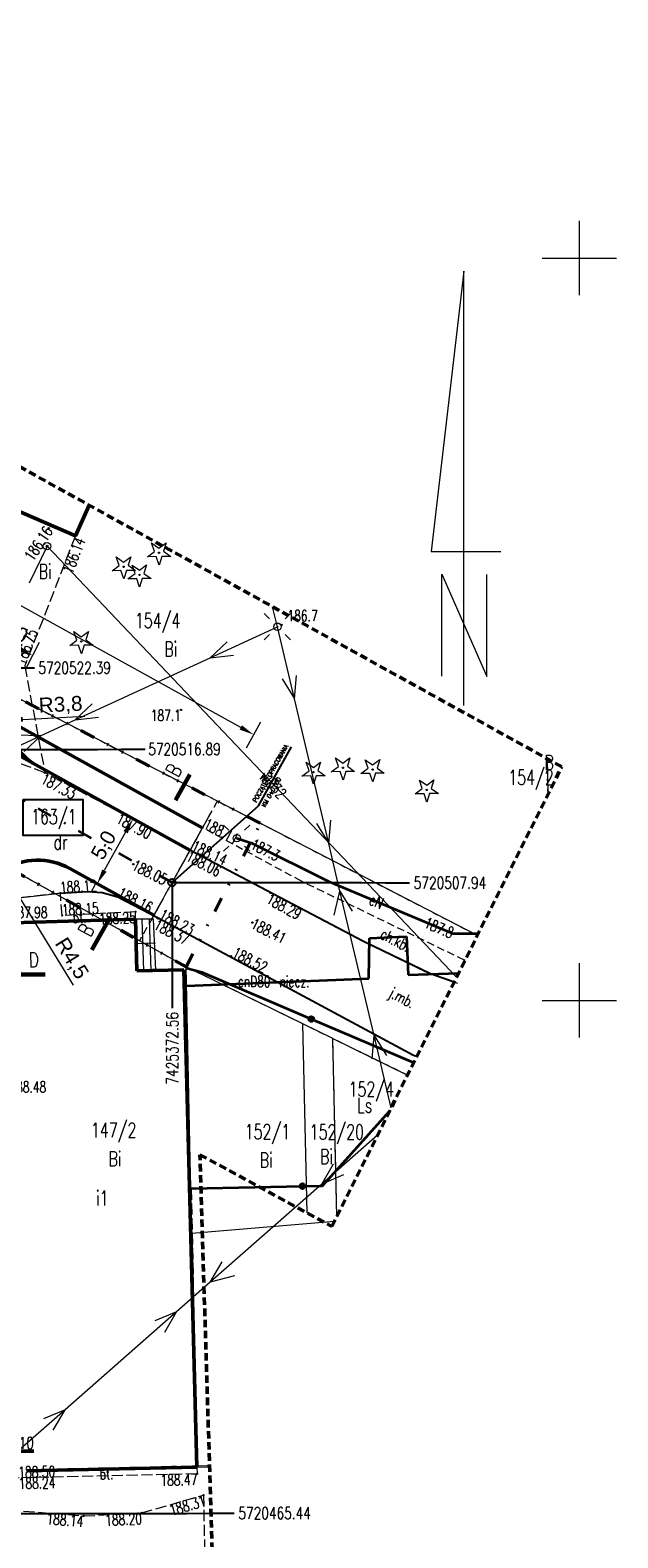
# Model space of a CAD drawing. Header units: metres. Extents: x 0 to 7425707, y -302 to 5720571.
# Tile 43 of 54: x 7425363 to 7425403, y 5720464 to 5720565. Entities that reach past the tile are written whole.
import ezdxf
from ezdxf import colors
from ezdxf.entities.mleader import LeaderData, LeaderLine
from ezdxf.enums import TextEntityAlignment as Align
from ezdxf.math import Vec2, Vec3

# ---------------------------------------------------------------- set-up
doc = ezdxf.new("R2010")
doc.units = ezdxf.units.M
doc.header["$LTSCALE"] = 0.5
doc.header["$PDMODE"] = 33
doc.header["$PDSIZE"] = 0.3
for name, pattern in [('1', [0]), ('13', [4, 1, -1, 0, -1, 0, -1]), ('1_1', [0]), ('1_12', [3, 1, -1, 0, -1]), ('1_14', [1, -1]), ('1_2', [1.5, 1, -0.5]), ('1_EGBS', [0]), ('1_EGBU_A', [0]), ('1_OTKC', [1.5, 1, -0.5]), ('1_OTKJ', [2, 1.5, -0.5]), ('1_OTKK', [0]), ('1_OTKU', [2, 1.5, -0.5]), ('1_SUCP', [0]), ('1_SUEP_A', [0]), ('1_SUKP', [0]), ('1_SULO', [0]), ('1_SUWP', [0]), ('EGBB03W', [1.5, 1, -0.5]), ('GUZ', [1.4, 0.7, -0.7])]:
    doc.linetypes.add(name, pattern=pattern)
doc.layers.get('0').update_dxf_attribs({"color": 250, "linetype": 'CONTINUOUS', "lineweight": 100})
doc.layers.get('Defpoints').update_dxf_attribs({"linetype": 'CONTINUOUS'})
for name, color, linetype, lineweight in [('_MDCP_RAMKA_L_0', 7, '1_1', 20), ('DZIALKI_L_0', 7, '1', 18), ('EGBB_E_T_0', 7, 'CONTINUOUS', 25), ('EGBB_L_0', 7, '1_EGBU_A', 50), ('EGBE_L_3', 7, '1_EGBS', 18), ('EGBE_L_3_L_0', 7, '1_1', 18), ('granica_PD', 6, '13', 50), ('kraweznik', 1, '1', 50), ('KRZYZE_LINIA_L_0', 7, '1_1', 20), ('nawierzchnie', 1, '1', 50), ('NUMERY_DZIALEK_T_0', 7, 'CONTINUOUS', 18), ('OTK_E_T_0', 7, 'CONTINUOUS', 0), ('OTK_E_T_1', 7, 'CONTINUOUS', 0), ('OTK_E_T_3', 7, 'CONTINUOUS', 0), ('OTK_L_0', 7, '1_OTKJ', 18), ('OTK_L_1', 7, '1_OTKK', 25), ('OTK_L_2', 7, '1_OTKC', 18), ('OTK_L_4', 7, '1_OTKU', 18), ('OTO_L_0', 7, 'CONTINUOUS', 35), ('OTR_T_0', 7, 'CONTINUOUS', 18), ('OTR_T_1', 7, 'CONTINUOUS', 18), ('SUE_T_3', 7, 'CONTINUOUS', 18), ('SUE_T_3_T_0', 7, 'CONTINUOUS', 18), ('SUEP_E_T_0', 1, 'CONTINUOUS', 18), ('SUEP_L_0', 1, '1_SUEP_A', 18), ('SUER_T_0', 1, 'CONTINUOUS', 18), ('SUL_L_1', 7, '1_SULO', 35), ('SUP_T_0', 7, 'CONTINUOUS', 18), ('SUP_T_2', 7, 'CONTINUOUS', 18), ('SUWP_E_T_0', 5, 'CONTINUOUS', 18), ('SUWP_L_0', 5, '1_SUWP', 18), ('SUWR_T_0', 5, 'CONTINUOUS', 18)]:
    doc.layers.add(name, color=color, linetype=linetype, lineweight=lineweight)
for name, color, linetype, lineweight, true_color in [('NUMERY_UZYTKOW_T_0', 7, 'CONTINUOUS', 18, 0x008000), ('OTZ_T_1', 7, 'CONTINUOUS', 18, 0x008000), ('SUCP_E_T_0', 7, 'CONTINUOUS', 18, 0xd200d2), ('SUCP_L_0', 7, '1_SUCP', 18, 0xd200d2), ('SUKP_L_0', 7, '1_SUKP', 18, 0x803300), ('UZYTKI_L_0', 7, 'GUZ', 18, 0x008000), ('ZAKRES_OPRACOWANIA_L_0', 7, '1_2', 50, 0x00ea00)]:
    doc.layers.add(name, color=color, linetype=linetype, lineweight=lineweight, true_color=true_color)
doc.styles.add('PZT_1_500', font='arial.ttf')
doc.styles.get("Standard").update_dxf_attribs({"font": 'Simplex.SHX', "width": 0.75})
doc.dimstyles.new('PZT_1_500', dxfattribs={"dimtxt": 1, "dimasz": 1, "dimexe": 1, "dimexo": 2, "dimgap": 0.2, "dimtad": 1, "dimdec": 1, "dimzin": 1, "dimtxsty": 'PZT_1_500', "dimcen": 2.5, "dimclrd": 3, "dimclre": 3, "dimclrt": 3, "dimazin": 0, "dimtfac": 1, "dimtdec": 1, "dimtmove": 0, "dimatfit": 3, "dimfxl": 1, "dimfxlon": 1, "dimlwd": 18, "dimlwe": 18, "dimarcsym": 0})
doc.dimstyles.get("Standard").update_dxf_attribs({"dimtxt": 1, "dimasz": 1, "dimexe": 1, "dimexo": 1, "dimgap": 1, "dimtad": 1, "dimtxsty": 'Standard', "dimcen": 2.5, "dimadec": 0, "dimazin": 0, "dimtfac": 1, "dimtmove": 0, "dimatfit": 3, "dimfxl": 1, "dimarcsym": 0})

# ---------------------------------------------------------------- blocks, each defined once
blk = doc.blocks.new('1_OTRS')
at = {"linetype": 'Continuous'}
blk.add_circle((0, 0), 0.045, dxfattribs=at)
blk = doc.blocks.new('1_OTRN')
at = {"linetype": 'Continuous'}
blk.add_circle((0, 0), 0.045, dxfattribs=at)
blk = doc.blocks.new('1_OTZG')
at = {"linetype": 'Continuous'}
for p, q in [((-0.78225, -0.26495), (-0.3012, 0.09375)), ((-0.3012, 0.09375), (-0.4937, 0.6621)), ((-0.4937, 0.6621), (-0.0039, 0.31545)), ((-0.0039, 0.31545), (0.4771, 0.67415)), ((0.4771, 0.67415), (0.2988, 0.1012)), ((0.2988, 0.1012), (0.7886, -0.24545)), ((-0.18225, -0.2575), (-0.78225, -0.26495)), ((0.01025, -0.82585), (-0.18225, -0.2575)), ((0.1886, -0.2529), (0.01025, -0.82585)), ((0.7886, -0.24545), (0.1886, -0.2529))]:
    blk.add_line(p, q, dxfattribs=at)
blk.add_circle((0, 0), 0.045, dxfattribs=at)
blk = doc.blocks.new('1_SUPP')
at = {"linetype": 'Continuous'}
blk.add_circle((0, 0), 0.25, dxfattribs=at)
blk = doc.blocks.new('1_SUPS')
at = {"linetype": 'Continuous'}
blk.add_circle((0, 0), 0.0625, dxfattribs=at)
blk = doc.blocks.new('1_SUEO_W')
at = {"linetype": 'Continuous'}
for p, q in [((-0.53035, 0.53035), (-0.8839, 0.8839)), ((0.53035, 0.53035), (0.8839, 0.8839)), ((-0.53035, -0.53035), (-0.8839, -0.8839)), ((0.53035, -0.53035), (0.8839, -0.8839))]:
    blk.add_line(p, q, dxfattribs=at)
blk.add_circle((0, 0), 0.025, dxfattribs=at)
blk = doc.blocks.new('1_SUPK')
at = {"linetype": 'Continuous'}
blk.add_circle((0, 0), 0.25, dxfattribs=at)
blk = doc.blocks.new('*D838')
at = {"layer": 'Defpoints', "color": 0, "linetype": 'Continuous'}
for p in [(7425361.51, 5720518.89), (7425365.26, 5720519.07)]:
    blk.add_point(p, dxfattribs=at)
at = {"layer": 'kraweznik', "color": 3, "linetype": 'Continuous', "lineweight": 18}
blk.add_line((7425362.51, 5720518.93), (7425366.69, 5720519.14), dxfattribs=at)
at = {"layer": 'kraweznik', "color": 3, "linetype": 'Continuous'}
blk.add_solid([(7425362.5, 5720519.1), (7425362.52, 5720518.77), (7425361.51, 5720518.89)], dxfattribs=at)
at = {"layer": 'kraweznik', "color": 3, "linetype": 'Continuous', "insert": (7425365.06, 5720519.86), "char_height": 1, "attachment_point": 5, "rotation": 2.7607, "style": 'PZT_1_500'}
blk.add_mtext('R3,8', dxfattribs=at)
blk = doc.blocks.new('*D885')
at = {"layer": 'Defpoints', "color": 0, "linetype": 'Continuous'}
for p in [(7425361.51, 5720518.89), (7425365.26, 5720519.07)]:
    blk.add_point(p, dxfattribs=at)
at = {"layer": 'kraweznik', "linetype": 'Continuous', "lineweight": 18}
blk.add_line((7425362.51, 5720518.93), (7425366.69, 5720519.14), dxfattribs=at)
at = {"layer": 'kraweznik', "linetype": 'Continuous'}
blk.add_solid([(7425362.5, 5720519.1), (7425362.52, 5720518.77), (7425361.51, 5720518.89)], dxfattribs=at)
at = {"layer": 'kraweznik', "linetype": 'Continuous', "insert": (7425365.06, 5720519.86), "char_height": 1, "attachment_point": 5, "rotation": 2.7607, "style": 'PZT_1_500'}
blk.add_mtext('R3,8', dxfattribs=at)
blk = doc.blocks.new('*D865')
at = {"layer": 'Defpoints', "color": 0, "linetype": 'Continuous'}
for p in [(7425363.18, 5720523.23), (7425357.06, 5720520.09), (7425360.61, 5720518.26)]:
    blk.add_point(p, dxfattribs=at)
at = {"layer": 'kraweznik', "color": 3, "linetype": 'Continuous', "lineweight": 18}
for p, q in [((7425359.17, 5720524.17), (7425360.09, 5720525.95)), ((7425360.52, 5720524.6), (7425362.29, 5720523.69)), ((7425362.72, 5720522.34), (7425363.64, 5720524.12))]:
    blk.add_line(p, q, dxfattribs=at)
at = {"layer": 'kraweznik', "color": 3, "linetype": 'Continuous'}
for points in [[(7425360.59, 5720524.75), (7425360.44, 5720524.45), (7425359.63, 5720525.06)], [(7425362.21, 5720523.54), (7425362.37, 5720523.83), (7425363.18, 5720523.23)]]:
    blk.add_solid(points, dxfattribs=at)
at = {"layer": 'kraweznik', "color": 3, "linetype": 'Continuous', "insert": (7425361.86, 5720524.81), "char_height": 1, "attachment_point": 5, "rotation": 332.6752, "style": 'PZT_1_500'}
blk.add_mtext('4,0', dxfattribs=at)
blk = doc.blocks.new('*D849')
at = {"layer": 'Defpoints', "color": 0, "linetype": 'Continuous'}
for p in [(7425369.69, 5720512.33), (7425367.29, 5720507.99), (7425367.52, 5720507.87)]:
    blk.add_point(p, dxfattribs=at)
at = {"layer": 'nawierzchnie', "color": 3, "linetype": 'Continuous', "lineweight": 18}
for p, q in [((7425369.43, 5720511.33), (7425368, 5720508.74)), ((7425369.92, 5720512.21), (7425370.79, 5720511.72)), ((7425367.52, 5720507.87), (7425368.39, 5720507.38))]:
    blk.add_line(p, q, dxfattribs=at)
at = {"layer": 'nawierzchnie', "color": 3, "linetype": 'Continuous'}
for points in [[(7425369.58, 5720511.25), (7425369.29, 5720511.41), (7425369.92, 5720512.21)], [(7425367.86, 5720508.82), (7425368.15, 5720508.66), (7425367.52, 5720507.87)]]:
    blk.add_solid(points, dxfattribs=at)
at = {"layer": 'nawierzchnie', "color": 3, "linetype": 'Continuous', "insert": (7425368.02, 5720510.42), "char_height": 1, "attachment_point": 5, "rotation": 61.0319, "style": 'PZT_1_500'}
blk.add_mtext('5,0', dxfattribs=at)
blk = doc.blocks.new('*D863')
at = {"layer": 'Defpoints', "color": 0, "linetype": 'Continuous'}
for p in [(7425372.55, 5720507.94), (7425388.55, 5720507.92), (0, 0)]:
    blk.add_point(p, dxfattribs=at)
at = {"layer": 'kraweznik', "color": 0, "linetype": '1', "lineweight": -2}
for p, q in [((7425372.62, 5720507.94), (7425385.35, 5720507.94)), ((7425385.35, 5720507.94), (7425386.95, 5720507.92)), ((7425386.95, 5720507.92), (7425388.55, 5720507.92))]:
    blk.add_line(p, q, dxfattribs=at)
at = {"layer": 'kraweznik', "color": 0, "linetype": 'Continuous', "lineweight": 18, "insert": (7425391.28, 5720507.92), "char_height": 0.8, "attachment_point": 5}
blk.add_mtext('\\A1;5720507.94', dxfattribs=at)
blk = doc.blocks.new('*D862')
at = {"layer": 'Defpoints', "color": 0, "linetype": 'Continuous'}
for p in [(7425372.56, 5720507.93), (7425372.58, 5720499.48), (0, 0)]:
    blk.add_point(p, dxfattribs=at)
at = {"layer": 'kraweznik', "color": 0, "linetype": '1', "lineweight": -2}
for p, q in [((7425372.56, 5720507.87), (7425372.56, 5720502.68)), ((7425372.56, 5720502.68), (7425372.58, 5720501.08)), ((7425372.58, 5720501.08), (7425372.58, 5720499.48))]:
    blk.add_line(p, q, dxfattribs=at)
at = {"layer": 'kraweznik', "color": 0, "linetype": 'Continuous', "lineweight": 18, "insert": (7425372.58, 5720496.78), "char_height": 0.8, "attachment_point": 5, "rotation": 90}
blk.add_mtext('\\A1;7425372.56', dxfattribs=at)
blk = doc.blocks.new('*D854')
at = {"layer": 'Defpoints', "color": 0, "linetype": 'Continuous'}
for p in [(7425320.52, 5720549.72), (7425315.02, 5720539.75), (7425372.55, 5720507.94)]:
    blk.add_point(p, dxfattribs=at)
at = {"layer": 'nawierzchnie', "color": 3, "linetype": 'Continuous', "lineweight": 18}
for p, q in [((7425320.04, 5720548.84), (7425321.01, 5720550.59)), ((7425377.19, 5720518.38), (7425321.4, 5720549.23)), ((7425377.58, 5720517.02), (7425378.55, 5720518.77))]:
    blk.add_line(p, q, dxfattribs=at)
at = {"layer": 'nawierzchnie', "color": 3, "linetype": 'Continuous'}
for points in [[(7425321.48, 5720549.38), (7425321.32, 5720549.09), (7425320.52, 5720549.72)], [(7425377.11, 5720518.24), (7425377.27, 5720518.53), (7425378.06, 5720517.9)]]:
    blk.add_solid(points, dxfattribs=at)
at = {"layer": 'nawierzchnie', "color": 3, "linetype": 'Continuous', "insert": (7425349.68, 5720534.51), "char_height": 1, "attachment_point": 5, "rotation": 331.0583, "style": 'PZT_1_500'}
blk.add_mtext('65,8', dxfattribs=at)
blk = doc.blocks.new('*D855')
at = {"layer": 'Defpoints', "color": 0, "linetype": 'Continuous'}
for p in [(7425361.16, 5720508.79), (7425363.5, 5720504.95)]:
    blk.add_point(p, dxfattribs=at)
at = {"layer": 'kraweznik', "linetype": 'Continuous', "lineweight": 18}
blk.add_line((7425361.68, 5720507.93), (7425365.9, 5720501.02), dxfattribs=at)
at = {"layer": 'kraweznik', "linetype": 'Continuous'}
blk.add_solid([(7425361.82, 5720508.02), (7425361.53, 5720507.85), (7425361.16, 5720508.79)], dxfattribs=at)
at = {"layer": 'kraweznik', "linetype": 'Continuous', "insert": (7425365.75, 5720502.8), "char_height": 1, "attachment_point": 5, "rotation": 301.3999, "style": 'PZT_1_500'}
blk.add_mtext('R4,5', dxfattribs=at)
blk = doc.blocks.new('*D861')
at = {"layer": 'Defpoints', "color": 0, "linetype": 'Continuous'}
for p in [(7425356.38, 5720516.89), (7425370.75, 5720516.92), (0, 0)]:
    blk.add_point(p, dxfattribs=at)
at = {"layer": 'kraweznik', "color": 0, "linetype": '1', "lineweight": -2}
for p, q in [((7425356.44, 5720516.89), (7425367.55, 5720516.89)), ((7425367.55, 5720516.89), (7425369.15, 5720516.92)), ((7425369.15, 5720516.92), (7425370.75, 5720516.92))]:
    blk.add_line(p, q, dxfattribs=at)
at = {"layer": 'kraweznik', "color": 0, "linetype": 'Continuous', "lineweight": 18, "insert": (7425373.4, 5720516.92), "char_height": 0.8, "attachment_point": 5}
blk.add_mtext('\\A1;5720516.89', dxfattribs=at)
blk = doc.blocks.new('*D864')
at = {"layer": 'Defpoints', "color": 0, "linetype": 'Continuous'}
for p in [(7425346.45, 5720522.39), (7425363.3, 5720522.4), (0, 0)]:
    blk.add_point(p, dxfattribs=at)
at = {"layer": 'kraweznik', "color": 0, "linetype": '1', "lineweight": -2}
for p, q in [((7425346.51, 5720522.39), (7425360.1, 5720522.39)), ((7425360.1, 5720522.39), (7425361.7, 5720522.4)), ((7425361.7, 5720522.4), (7425363.3, 5720522.4))]:
    blk.add_line(p, q, dxfattribs=at)
at = {"layer": 'kraweznik', "color": 0, "linetype": 'Continuous', "lineweight": 18, "insert": (7425366, 5720522.4), "char_height": 0.8, "attachment_point": 5}
blk.add_mtext('\\A1;5720522.39', dxfattribs=at)
blk = doc.blocks.new('*D872')
at = {"layer": 'Defpoints', "color": 0, "linetype": 'Continuous'}
for p in [(7425357.97, 5720465.44), (7425376.74, 5720465.47), (0, 0)]:
    blk.add_point(p, dxfattribs=at)
at = {"layer": 'kraweznik', "color": 0, "linetype": '1', "lineweight": -2}
for p, q in [((7425358.03, 5720465.44), (7425373.54, 5720465.44)), ((7425373.54, 5720465.44), (7425375.14, 5720465.47)), ((7425375.14, 5720465.47), (7425376.74, 5720465.47))]:
    blk.add_line(p, q, dxfattribs=at)
at = {"layer": 'kraweznik', "color": 0, "linetype": 'Continuous', "lineweight": 18, "insert": (7425379.47, 5720465.47), "char_height": 0.8, "attachment_point": 5}
blk.add_mtext('\\A1;5720465.44', dxfattribs=at)
blk = doc.blocks.new('_Dot')
at = {"color": 0, "linetype": 'ByBlock', "lineweight": -2, "transparency": 16777216}
blk.add_line((-0.5, 0), (-1, 0), dxfattribs=at)
at = {"color": 0, "linetype": 'ByBlock', "transparency": 16777216, "const_width": 0.5}
blk.add_lwpolyline([(-0.25, 0, 1), (0.25, 0, 1)], format="xyb", close=True, dxfattribs=at)
blk = doc.blocks.new('*D1088')
at = {"layer": 'Defpoints', "color": 0, "linetype": 'Continuous'}
for p in [(7425420.15, 5720542.23), (7425416.23, 5720541.21), (1199865.73, 924384.67)]:
    blk.add_point(p, dxfattribs=at)
at = {"layer": 'kraweznik', "color": 0, "linetype": '1', "lineweight": -2}
for p, q in [((7425417.83, 5720541.21), (7425418.55, 5720542.23)), ((7425418.55, 5720542.23), (7425420.15, 5720542.23)), ((7425416.29, 5720541.21), (7425417.83, 5720541.21))]:
    blk.add_line(p, q, dxfattribs=at)
at = {"layer": 'kraweznik', "color": 0, "linetype": 'Continuous', "lineweight": 18, "insert": (7425422.44, 5720542.23), "char_height": 0.8, "attachment_point": 5}
blk.add_mtext('\\A1;\\A1;00000000', dxfattribs=at)

msp = doc.modelspace()

# ---------------------------------------------------------------- linework, layer by layer
at = {"layer": '_MDCP_RAMKA_L_0', "linetype": '1_1'}
for p, q in [((7425392.213, 5720549.114), (7425390.025, 5720530.24)), ((7425392.213, 5720519.86), (7425392.213, 5720549.114)), ((7425390.025, 5720530.24), (7425394.709, 5720530.227)), ((7425390.739, 5720528.704), (7425393.772, 5720521.822)), ((7425390.739, 5720521.831), (7425390.739, 5720528.704)), ((7425393.772, 5720521.822), (7425393.772, 5720528.696))]:
    msp.add_line(p, q, dxfattribs=at)
at = {"layer": 'DZIALKI_L_0', "linetype": '1'}
for p, q in [((7425393.128, 5720504.375), (7425314.87, 5720544.81)), ((7425397.825, 5720516.285), (7425397.882, 5720513.884)), ((7425373.51, 5720502.26), (7425361.77, 5720508.82)), ((7425374.21, 5720468.66), (7425373.51, 5720502.26)), ((7425381.37, 5720498.42), (7425373.51, 5720502.26)), ((7425381.658, 5720485.688), (7425381.37, 5720498.42)), ((7425383.39, 5720497.43), (7425381.37, 5720498.42)), ((7425383.663, 5720485.446), (7425383.39, 5720497.43)), ((7425383.39, 5720497.43), (7425388.426, 5720494.972)), ((7425362.72, 5720468.4), (7425374.21, 5720468.66)), ((7425374.21, 5720468.66), (7425375.084, 5720468.68))]:
    msp.add_line(p, q, dxfattribs=at)
at = {"layer": 'EGBB_L_0', "linetype": '1_EGBU_A'}
for p, q in [((7425361.86, 5720533.1), (7425366.05, 5720531.28)), ((7425366.05, 5720531.28), (7425366.968, 5720533.36)), ((7425370.11, 5720505.47), (7425361.82, 5720505.22)), ((7425370.2, 5720501.99), (7425370.11, 5720505.47)), ((7425373.36, 5720502.07), (7425370.2, 5720501.99)), ((7425374.23, 5720468.57), (7425373.36, 5720502.07)), ((7425362.78, 5720468.31), (7425374.23, 5720468.57))]:
    msp.add_line(p, q, dxfattribs=at)
at = {"layer": 'EGBE_L_3', "linetype": '1_EGBS'}
for p, q in [((7425371.32, 5720505.47), (7425370.11, 5720505.47)), ((7425370.11, 5720505.47), (7425370.2, 5720501.99)), ((7425371.46, 5720502.022), (7425371.32, 5720505.47)), ((7425370.2, 5720501.99), (7425371.46, 5720502.022))]:
    msp.add_line(p, q, dxfattribs=at)
at = {"layer": 'EGBE_L_3', "linetype": '1_14'}
msp.add_line((7425370.096, 5720503.829), (7425371.437, 5720503.871), dxfattribs=at)
at = {"layer": 'EGBE_L_3_L_0', "linetype": '1_EGBS'}
for p, q in [((7425370.653, 5720502.001), (7425370.546, 5720505.47)), ((7425371.153, 5720502.014), (7425371.046, 5720505.47))]:
    msp.add_line(p, q, dxfattribs=at)
at = {"layer": 'EGBE_L_3_L_0', "linetype": '1_14'}
msp.add_line((7425370.096, 5720503.829), (7425371.437, 5720503.871), dxfattribs=at)
at = {"layer": 'granica_PD', "ltscale": 2}
msp.add_lwpolyline([(7425361.77, 5720508.82), (7425373.51, 5720502.26), (7425378.506, 5720511.93), (7425314.87, 5720544.81)], dxfattribs=at)
at = {"layer": 'granica_PD', "linetype": 'Continuous', "lineweight": -2, "flags": 128}
msp.add_lwpolyline([(7425362.544, 5720513.54), (7425366.551, 5720513.54), (7425366.551, 5720511.107), (7425362.544, 5720511.107), (7425362.544, 5720513.54)], dxfattribs=at)
msp.add_lwpolyline([(7425362.544, 5720513.54), (7425366.551, 5720513.54), (7425366.551, 5720511.107), (7425362.544, 5720511.107), (7425362.544, 5720513.54)], dxfattribs=at)
at = {"layer": 'kraweznik', "color": 4, "linetype": 'Continuous'}
for p, q in [((7425363.181, 5720515.982), (7425314.958, 5720542.677)), ((7425373.77, 5720510.12), (7425363.181, 5720515.982))]:
    msp.add_line(p, q, dxfattribs=at)
at = {"layer": 'kraweznik', "linetype": '1_12', "lineweight": 35, "ltscale": 2}
msp.add_line((7425372.559, 5720507.933), (7425315.078, 5720539.753), dxfattribs=at)
at = {"layer": 'kraweznik', "color": 2, "linetype": 'Continuous'}
msp.add_line((7425374.646, 5720511.613), (7425361.506, 5720518.886), dxfattribs=at)
at = {"layer": 'kraweznik', "color": 3, "linetype": 'Continuous', "lineweight": 25}
for p, q in [((7425378.379, 5720513.096), (7425380.61, 5720517.074)), ((7425372.559, 5720507.933), (7425378.379, 5720513.096))]:
    msp.add_line(p, q, dxfattribs=at)
at = {"layer": 'kraweznik', "linetype": 'EGBB03W', "lineweight": 15}
for p, q in [((7425375.61, 5720513.426), (7425370.372, 5720504.013)), ((7425375.07, 5720512.457), (7425371.054, 5720505.238)), ((7425375.07, 5720512.457), (7425371.054, 5720505.238))]:
    msp.add_line(p, q, dxfattribs=at)
at = {"layer": 'kraweznik', "linetype": 'Continuous'}
msp.add_line((7425371.339, 5720505.751), (7425365.68, 5720508.883), dxfattribs=at)
at = {"layer": 'kraweznik', "color": 3, "linetype": 'Continuous', "lineweight": 25}
msp.add_circle((7425372.559, 5720507.933), 0.25, dxfattribs=at)
at = {"layer": 'kraweznik', "color": 4, "linetype": 'Continuous'}
msp.add_arc((7425365.251, 5720519.111), 3.752, 162.86835, 236.9188, dxfattribs=at)
at = {"layer": 'kraweznik', "linetype": 'Continuous'}
msp.add_arc((7425363.501, 5720504.946), 4.5, 61.03192, 181.76785, dxfattribs=at)
at = {"layer": 'KRZYZE_LINIA_L_0', "linetype": '1_1'}
for p, q in [((7425400, 5720547.5), (7425400, 5720552.5)), ((7425397.5, 5720550), (7425402.5, 5720550)), ((7425400, 5720497.5), (7425400, 5720502.5)), ((7425397.5, 5720500), (7425402.5, 5720500))]:
    msp.add_line(p, q, dxfattribs=at)
at = {"layer": 'nawierzchnie', "color": 3, "linetype": '1', "lineweight": 60}
for p, q in [((7425373.769, 5720515.22), (7425372.786, 5720513.48)), ((7425368.412, 5720505.62), (7425367.165, 5720503.415)), ((7425364.014, 5720501.739), (7425361.481, 5720501.736))]:
    msp.add_line(p, q, dxfattribs=at)
at = {"layer": 'OTK_L_0', "linetype": '1_OTKJ'}
for p, q in [((7425361.86, 5720533.1), (7425366.05, 5720531.28)), ((7425366.05, 5720531.28), (7425362.64, 5720522.53)), ((7425362.64, 5720522.53), (7425364, 5720515.33)), ((7425364, 5720515.33), (7425355.46, 5720518.52)), ((7425364, 5720515.33), (7425355.46, 5720518.52)), ((7425371.27, 5720511.5), (7425364, 5720515.33)), ((7425373.77, 5720510.12), (7425371.27, 5720511.5)), ((7425385.46, 5720503.97), (7425373.77, 5720510.12)), ((7425365.04, 5720507.22), (7425366.86, 5720507.34)), ((7425366.86, 5720507.34), (7425367.86, 5720507.28)), ((7425367.86, 5720507.28), (7425368.81, 5720506.99)), ((7425368.81, 5720506.99), (7425371.62, 5720505.54)), ((7425371.62, 5720505.54), (7425388.83, 5720496.3)), ((7425389.96, 5720501.78), (7425385.46, 5720503.97)), ((7425391.558, 5720501.236), (7425389.96, 5720501.78)), ((7425388.83, 5720496.3), (7425389.052, 5720496.223)), ((7425370.51, 5720465.48), (7425374.68, 5720466.68)), ((7425374.68, 5720466.68), (7425374.75, 5720463.04)), ((7425362.55, 5720465.61), (7425366.61, 5720465.28)), ((7425366.61, 5720465.28), (7425370.51, 5720465.48))]:
    msp.add_line(p, q, dxfattribs=at)
at = {"layer": 'OTK_L_0', "linetype": '1_14'}
msp.add_line((7425361.21, 5720506.8), (7425365.04, 5720507.22), dxfattribs=at)
at = {"layer": 'OTK_L_1', "linetype": '1_OTKK'}
for p, q in [((7425373.77, 5720510.12), (7425371.27, 5720511.5)), ((7425385.46, 5720503.97), (7425373.77, 5720510.12)), ((7425365.04, 5720507.22), (7425366.86, 5720507.34)), ((7425366.86, 5720507.34), (7425367.86, 5720507.28)), ((7425367.86, 5720507.28), (7425368.81, 5720506.99)), ((7425371.62, 5720505.54), (7425368.81, 5720506.99)), ((7425388.83, 5720496.3), (7425371.62, 5720505.54)), ((7425389.96, 5720501.78), (7425385.46, 5720503.97)), ((7425391.558, 5720501.236), (7425389.96, 5720501.78)), ((7425389.052, 5720496.223), (7425388.83, 5720496.3))]:
    msp.add_line(p, q, dxfattribs=at)
at = {"layer": 'OTK_L_2', "linetype": '1_OTKC'}
for p, q in [((7425374.61, 5720511.64), (7425373.77, 5720510.12)), ((7425381.27, 5720508.03), (7425374.61, 5720511.64)), ((7425373.77, 5720510.12), (7425385.46, 5720503.97)), ((7425392.25, 5720502.72), (7425381.27, 5720508.03)), ((7425385.46, 5720503.97), (7425389.96, 5720501.78)), ((7425392.294, 5720502.709), (7425392.25, 5720502.72)), ((7425389.96, 5720501.78), (7425391.78, 5720501.16))]:
    msp.add_line(p, q, dxfattribs=at)
at = {"layer": 'OTK_L_4', "linetype": '1_OTKU'}
for p, q in [((7425365.04, 5720507.22), (7425361.21, 5720506.8)), ((7425365.16, 5720505.72), (7425365.04, 5720507.22)), ((7425361.82, 5720505.22), (7425370.11, 5720505.47)), ((7425370.1, 5720505.97), (7425365.16, 5720505.72)), ((7425370.11, 5720505.47), (7425370.1, 5720505.97)), ((7425387.194, 5720492.509), (7425382.7, 5720487.52)), ((7425382.7, 5720487.52), (7425373.86, 5720487.33)), ((7425373.86, 5720487.33), (7425374.23, 5720468.57)), ((7425374.23, 5720468.57), (7425375.087, 5720468.583)), ((7425374.25, 5720468.11), (7425362.22, 5720467.84)), ((7425362.78, 5720468.31), (7425374.23, 5720468.57)), ((7425374.23, 5720468.57), (7425374.25, 5720468.11))]:
    msp.add_line(p, q, dxfattribs=at)
at = {"layer": 'OTO_L_0'}
for p, q in [((7425374.59, 5720501.89), (7425373.55, 5720502.15)), ((7425381.943, 5720498.746), (7425374.59, 5720501.89)), ((7425388.838, 5720495.797), (7425381.943, 5720498.746)), ((7425382.7, 5720487.52), (7425387.194, 5720492.509)), ((7425373.86, 5720487.33), (7425381.358, 5720487.491)), ((7425381.358, 5720487.491), (7425382.7, 5720487.52))]:
    msp.add_line(p, q, dxfattribs=at)
for centre in [(7425381.943, 5720498.746), (7425381.358, 5720487.491)]:
    msp.add_circle(centre, 0.17, dxfattribs=at)
at = {"layer": 'SUCP_L_0', "linetype": '1_SUCP'}
for p, q in [((7425385.812, 5720501.466), (7425385.862, 5720504.2)), ((7425385.862, 5720504.2), (7425388.354, 5720504.3)), ((7425388.354, 5720504.3), (7425388.475, 5720501.717)), ((7425373.538, 5720500.989), (7425385.812, 5720501.466)), ((7425388.475, 5720501.717), (7425391.861, 5720501.842))]:
    msp.add_line(p, q, dxfattribs=at)
at = {"layer": 'SUEP_L_0', "linetype": '1_SUEP_A'}
for p, q in [((7425379.66, 5720525.17), (7425379.335, 5720526.517)), ((7425375.119, 5720523.078), (7425379.66, 5720525.17)), ((7425380.811, 5720520.304), (7425379.66, 5720525.17)), ((7425376.272, 5720524.16), (7425375.119, 5720523.078)), ((7425366.036, 5720518.893), (7425375.119, 5720523.078)), ((7425375.119, 5720523.078), (7425376.69, 5720523.251)), ((7425379.979, 5720521.649), (7425380.811, 5720520.304)), ((7425380.811, 5720520.304), (7425380.952, 5720521.879)), ((7425367.19, 5720519.975), (7425366.036, 5720518.893)), ((7425383.112, 5720510.573), (7425380.811, 5720520.304)), ((7425363.744, 5720517.837), (7425366.036, 5720518.893)), ((7425366.036, 5720518.893), (7425367.608, 5720519.067)), ((7425354.661, 5720513.652), (7425363.744, 5720517.837)), ((7425362.067, 5720517.89), (7425363.744, 5720517.837)), ((7425363.744, 5720517.837), (7425362.59, 5720516.755)), ((7425382.281, 5720511.917), (7425383.112, 5720510.573)), ((7425383.112, 5720510.573), (7425383.254, 5720512.148)), ((7425377.94, 5720510.59), (7425376.92, 5720510.93)), ((7425383.13, 5720508), (7425377.94, 5720510.59)), ((7425383.871, 5720507.364), (7425383.112, 5720510.573)), ((7425391.48, 5720504.5), (7425383.13, 5720508)), ((7425383.487, 5720505.732), (7425383.871, 5720507.364)), ((7425386.173, 5720497.633), (7425383.871, 5720507.364)), ((7425383.871, 5720507.364), (7425384.703, 5720506.02)), ((7425393.19, 5720504.5), (7425391.48, 5720504.5)), ((7425386.031, 5720496.058), (7425386.173, 5720497.633)), ((7425387.323, 5720492.767), (7425386.173, 5720497.633)), ((7425386.173, 5720497.633), (7425387.005, 5720496.288)), ((7425386.405, 5720490.931), (7425382.65, 5720487.63)), ((7425382.65, 5720487.63), (7425383.447, 5720488.996)), ((7425384.107, 5720488.245), (7425382.65, 5720487.63)), ((7425382.65, 5720487.63), (7425375.139, 5720481.028)), ((7425375.139, 5720481.028), (7425375.936, 5720482.394)), ((7425375.139, 5720481.028), (7425372.864, 5720479.028)), ((7425376.761, 5720481.455), (7425375.139, 5720481.028)), ((7425372.864, 5720479.028), (7425365.353, 5720472.426)), ((7425372.864, 5720479.028), (7425371.407, 5720478.413)), ((7425372.068, 5720477.662), (7425372.864, 5720479.028)), ((7425365.353, 5720472.426), (7425361.598, 5720469.125)), ((7425365.353, 5720472.426), (7425363.897, 5720471.811)), ((7425364.557, 5720471.06), (7425365.353, 5720472.426))]:
    msp.add_line(p, q, dxfattribs=at)
at = {"layer": 'SUKP_L_0', "linetype": '1_SUKP'}
msp.add_line((7425383.493, 5720485.107), (7425373.905, 5720484.303), dxfattribs=at)
at = {"layer": 'SUL_L_1', "linetype": '1_SULO'}
for p, q in [((7425376.92, 5720510.93), (7425377.94, 5720510.59)), ((7425377.94, 5720510.59), (7425383.13, 5720508)), ((7425383.13, 5720508), (7425386.323, 5720506.662)), ((7425386.323, 5720506.662), (7425391.48, 5720504.5)), ((7425385.812, 5720501.466), (7425385.862, 5720504.2)), ((7425385.862, 5720504.2), (7425388.354, 5720504.3)), ((7425388.354, 5720504.3), (7425388.475, 5720501.717)), ((7425391.48, 5720504.5), (7425393.19, 5720504.5)), ((7425373.538, 5720500.989), (7425385.812, 5720501.466)), ((7425388.475, 5720501.717), (7425391.861, 5720501.842))]:
    msp.add_line(p, q, dxfattribs=at)
at = {"layer": 'SUWP_L_0', "linetype": '1_SUWP'}
msp.add_line((7425391.718, 5720501.557), (7425364.141, 5720530.595), dxfattribs=at)
at = {"layer": 'SUWR_T_0', "linetype": 'Continuous', "lineweight": 0}
msp.add_line((7425364.141, 5720530.595), (7425362.94, 5720528.095), dxfattribs=at)
at = {"layer": 'UZYTKI_L_0', "linetype": 'GUZ'}
for p, q in [((7425314.87, 5720544.81), (7425393.128, 5720504.375)), ((7425397.885, 5720513.891), (7425397.829, 5720516.283)), ((7425373.51, 5720502.26), (7425361.77, 5720508.82)), ((7425381.37, 5720498.42), (7425373.51, 5720502.26)), ((7425383.39, 5720497.43), (7425381.37, 5720498.42)), ((7425383.663, 5720485.446), (7425383.39, 5720497.43)), ((7425388.426, 5720494.972), (7425383.39, 5720497.43)), ((7425362.72, 5720468.4), (7425374.21, 5720468.66)), ((7425374.21, 5720468.66), (7425375.084, 5720468.68))]:
    msp.add_line(p, q, dxfattribs=at)
at = {"layer": 'ZAKRES_OPRACOWANIA_L_0', "linetype": '1_2'}
for p, q in [((7425398.81, 5720515.74), (7425309.16, 5720565.35)), ((7425398.81, 5720515.74), (7425309.16, 5720565.35)), ((7425383.33, 5720484.78), (7425398.81, 5720515.74)), ((7425383.33, 5720484.78), (7425398.81, 5720515.74)), ((7425374.44, 5720489.61), (7425383.33, 5720484.78)), ((7425375.328, 5720460.751), (7425374.44, 5720489.61)), ((7425374.44, 5720489.61), (7425383.33, 5720484.78)), ((7425375.328, 5720460.751), (7425374.44, 5720489.61))]:
    msp.add_line(p, q, dxfattribs=at)

# ---------------------------------------------------------------- block references
at = {"layer": 'OTR_T_0'}
for p in [(7425364.26, 5720531.8), (7425366.04, 5720531.27), (7425364, 5720515.33), (7425371.27, 5720511.5), (7425374.61, 5720511.64), (7425369.95, 5720509.17), (7425373.77, 5720510.12), (7425373.8, 5720510.14), (7425365.04, 5720507.22), (7425368.81, 5720506.99), (7425365.16, 5720505.72), (7425370.1, 5720505.97), (7425371.61, 5720505.51), (7425371.62, 5720505.54), (7425374.25, 5720468.11), (7425374.68, 5720466.68), (7425366.61, 5720465.28), (7425370.51, 5720465.48)]:
    msp.add_blockref('1_OTRS', p, dxfattribs=at)
at = {"layer": 'OTR_T_0', "rotation": 269.9999974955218}
for p in [(7425379.19, 5720507.25), (7425377.97, 5720505.24), (7425376.54, 5720502.97)]:
    msp.add_blockref('1_OTRS', p, dxfattribs=at)
at = {"layer": 'OTR_T_1'}
for p in [(7425379.946, 5720525.295), (7425373.16, 5720519.57)]:
    msp.add_blockref('1_OTRN', p, dxfattribs=at)
at = {"layer": 'OTZ_T_1'}
for p in [(7425371.68, 5720530.15), (7425369.3, 5720529.21), (7425370.37, 5720528.66), (7425366.45, 5720524.18), (7425384.07, 5720515.67), (7425382.09, 5720515.38), (7425386.07, 5720515.55), (7425389.72, 5720514.18)]:
    msp.add_blockref('1_OTZG', p, dxfattribs=at)
at = {"layer": 'SUE_T_3'}
for p in [(7425379.66, 5720525.17), (7425376.92, 5720510.93)]:
    msp.add_blockref('1_SUPP', p, dxfattribs=at)
at = {"layer": 'SUE_T_3_T_0'}
for p in [(7425379.66, 5720525.17), (7425376.92, 5720510.93)]:
    msp.add_blockref('1_SUEO_W', p, dxfattribs=at)
at = {"layer": 'SUER_T_0'}
for p in [(7425377.94, 5720510.59), (7425391.48, 5720504.5)]:
    msp.add_blockref('1_SUPS', p, dxfattribs=at)
at = {"layer": 'SUP_T_0'}
msp.add_blockref('1_SUPK', (7425364.141, 5720530.595), dxfattribs=at)
at = {"layer": 'SUP_T_2'}
msp.add_blockref('1_SUPP', (7425379.66, 5720525.17), dxfattribs=at)
at = {"layer": 'SUWR_T_0'}
msp.add_blockref('1_SUPS', (7425364.141, 5720530.595), dxfattribs=at)

# ---------------------------------------------------------------- texts
at = {"layer": 'EGBB_E_T_0', "width": 0.7}
msp.add_text('i1', height=1, dxfattribs=at).set_placement((7425367.853, 5720486.713), align=Align.MIDDLE)
at = {"layer": 'kraweznik', "linetype": 'Continuous', "char_height": 0.3, "width": 15.1479, "attachment_point": 1, "rotation": 60.44605}
for s, insert in [('{\\C3;POCZĄTEK OPRACOWANIA}', (7425377.982, 5720513.473)), ('{\\C3;KM 0+0,000}', (7425378.571, 5720513.138))]:
    msp.add_mtext(s, dxfattribs=dict(at, insert=insert))
at = {"layer": 'nawierzchnie', "linetype": 'Continuous', "char_height": 1, "width": 2.72593, "attachment_point": 1}
for s, insert, rotation in [('{\\C3;B}', (7425372.081, 5720515.444), 61.64937), ('{\\C3;B}', (7425366.168, 5720504.684), 61.64937), ('{\\C3;D}', (7425362.902, 5720503.23), 1.18737)]:
    msp.add_mtext(s, dxfattribs=dict(at, insert=insert, rotation=rotation))
at = {"layer": 'NUMERY_DZIALEK_T_0', "width": 0.7}
for s, p in [('154/4', (7425370.057, 5720526.082)), ('163/1', (7425363.065, 5720512.877)), ('152/4', (7425384.45, 5720494.527)), ('147/2', (7425367.1, 5720491.76)), ('152/1', (7425377.456, 5720491.657)), ('152/20', (7425381.83, 5720491.641))]:
    msp.add_text(s, height=1, dxfattribs=at).set_placement(p, align=Align.TOP_LEFT)
msp.add_text('154/2', height=1, dxfattribs=at).set_placement((7425398.267, 5720515.522), align=Align.TOP_RIGHT)
at = {"layer": 'NUMERY_UZYTKOW_T_0', "width": 0.7}
for s, p in [('Bi', (7425363.575, 5720528.389)), ('dr', (7425364.575, 5720510.168)), ('Ls', (7425385.027, 5720492.44))]:
    msp.add_text(s, height=1, dxfattribs=at).set_placement(p)
for p in [(7425372.038, 5720524.164), (7425382.53, 5720489.98), (7425368.281, 5720489.83), (7425378.466, 5720489.747)]:
    msp.add_text('Bi', height=1, dxfattribs=at).set_placement(p, align=Align.TOP_LEFT)
msp.add_text('B', height=1, dxfattribs=at).set_placement((7425398.27, 5720515.523), align=Align.RIGHT)
at = {"layer": 'OTK_E_T_0', "lineweight": 9, "width": 0.7}
msp.add_text('j.mb.', height=0.75, rotation=332.31894, dxfattribs=at).set_placement((7425388.005, 5720500.091), align=Align.MIDDLE)
at = {"layer": 'OTK_E_T_1', "lineweight": 9, "width": 0.7}
msp.add_text('ch.kb.', height=0.75, rotation=332.52557, dxfattribs=at).set_placement((7425387.603, 5720504.06), align=Align.MIDDLE)
at = {"layer": 'OTK_E_T_3', "lineweight": 9, "width": 0.7}
for rotation, p in [(2.36001, (7425366.327, 5720505.6)), (2.35791, (7425368.139, 5720468.121))]:
    msp.add_text('bt.', height=0.75, rotation=rotation, dxfattribs=at).set_placement(p, align=Align.MIDDLE)
at = {"layer": 'OTR_T_0', "lineweight": 9, "width": 0.7}
msp.add_text('186.16', height=0.75, rotation=56.18062, dxfattribs=at).set_placement((7425364.26, 5720531.8), align=Align.MIDDLE_RIGHT)
for s, rotation, p in [('186.14', 68.80961, (7425366.04, 5720531.27)), ('187.90', 332.21873, (7425371.27, 5720511.5)), ('188.25', 2.89711, (7425370.1, 5720505.97)), ('188.47', 1.28573, (7425374.25, 5720468.11)), ('188.31', 16.05421, (7425374.68, 5720466.68)), ('188.14', 355.35317, (7425366.61, 5720465.28)), ('188.20', 2.93566, (7425370.51, 5720465.48))]:
    msp.add_text(s, height=0.75, rotation=rotation, dxfattribs=at).set_placement(p, align=Align.TOP_RIGHT)
for s, rotation, p in [('186.75', 68.70841, (7425362.64, 5720522.53)), ('188.11', 331.54045, (7425374.61, 5720511.64)), ('188.14', 334.25717, (7425373.8, 5720510.14)), ('188.12', 3.77228, (7425365.04, 5720507.22)), ('188.16', 332.70562, (7425368.81, 5720506.99)), ('188.15', 2.89711, (7425365.16, 5720505.72)), ('188.23', 331.76878, (7425371.62, 5720505.54)), ('188.52', 332.37, (7425376.54, 5720502.97)), ('188.50', 1.28573, (7425362.22, 5720467.84))]:
    msp.add_text(s, height=0.75, rotation=rotation, dxfattribs=at).set_placement(p)
for s, rotation, p in [('187.33', 332.21873, (7425364, 5720515.33)), ('188.06', 332.25156, (7425373.77, 5720510.12)), ('188.29', 331.43919, (7425379.19, 5720507.25)), ('188.37', 332.2707, (7425371.61, 5720505.51)), ('188.24', 1.28573, (7425362.22, 5720467.84))]:
    msp.add_text(s, height=0.75, rotation=rotation, dxfattribs=at).set_placement(p, align=Align.TOP_LEFT)
for s, rotation, p in [('188.05', 333.89399, (7425369.95, 5720509.17)), ('188.41', 332.96166, (7425377.97, 5720505.24))]:
    msp.add_text(s, height=0.75, rotation=rotation, dxfattribs=at).set_placement(p, align=Align.MIDDLE_LEFT)
for s, p in [('187.98', (7425361.7, 5720505.55)), ('188.48', (7425361.6, 5720493.8))]:
    msp.add_text(s, height=0.75, dxfattribs=at).set_placement(p)
at = {"layer": 'OTR_T_1', "lineweight": 9, "width": 0.7}
msp.add_text('186.7', height=0.75, dxfattribs=at).set_placement((7425380.346, 5720525.536))
msp.add_text('187.1', height=0.75, dxfattribs=at).set_placement((7425373.16, 5720519.57), align=Align.TOP_RIGHT)
at = {"layer": 'SUCP_E_T_0', "lineweight": 9, "width": 0.7}
msp.add_text('cnD80-niecz.', height=0.75, rotation=359.75576, dxfattribs=at).set_placement((7425379.405, 5720501.292), align=Align.MIDDLE)
at = {"layer": 'SUEP_E_T_0', "width": 0.7}
msp.add_text('eN', height=0.75, rotation=337.25844, dxfattribs=at).set_placement((7425386.323, 5720506.662), align=Align.MIDDLE)
at = {"layer": 'SUER_T_0', "lineweight": 9, "width": 0.7}
msp.add_text('187.3', height=0.75, rotation=333.47913, dxfattribs=at).set_placement((7425377.94, 5720510.59), align=Align.MIDDLE_LEFT)
msp.add_text('187.8', height=0.75, rotation=337.25844, dxfattribs=at).set_placement((7425391.48, 5720504.5), align=Align.MIDDLE_RIGHT)
at = {"layer": 'SUWP_E_T_0', "width": 0.7}
msp.add_text('wlD32', height=0.75, rotation=313.0219, dxfattribs=at).set_placement((7425379.354, 5720514.514), align=Align.MIDDLE)

# ---------------------------------------------------------------- dimensions: what is measured, and where the dimension line sits
at = {"layer": 'kraweznik', "color": 1, "linetype": '1', "lineweight": 18}
dim = msp.add_ordinate_dim(feature_location=(7425416.228, 5720541.21), offset=(3.923, 1.018), dtype=0, origin=(1199865.73, 924384.672), text='\\A1;00000000', dimstyle='Standard', override={"dimtxt": 0.8, "dimasz": 0.8, "dimexe": 0.5, "dimexo": 0.0625, "dimgap": 0.09, "dimtad": 0, "dimzin": 0, "dimdsep": 46, "dimtxsty": 'Standard', "dimcen": 0.09, "dimtdec": 4, "dimtofl": 0, "dimtolj": 1, "dimtzin": 0}, dxfattribs=at)
dim.commit()
dim.dimension.update_dxf_attribs({"geometry": '*D1088', "text_midpoint": (7425422.441, 5720542.229)})
at = {"layer": 'kraweznik', "linetype": 'Continuous'}
dim = msp.add_linear_dim(base=(7425363.177, 5720523.227), p1=(7425357.059, 5720520.091), p2=(7425360.609, 5720518.257), angle=332.6752, dimstyle='PZT_1_500', override={"dimdle": 1}, dxfattribs=at)
dim.commit()
dim.dimension.update_dxf_attribs({"geometry": '*D865', "text_midpoint": (7425361.496, 5720524.096), "dimtype": 161})
at = {"layer": 'kraweznik', "color": 1, "linetype": '1', "lineweight": 18}
for feature_location, offset, dtype, picture, middle in [((7425346.451970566, 5720522.385237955), (16.843906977, 0.010688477), 0, '*D864', (7425366.000163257, 5720522.395926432)), ((7425356.378823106, 5720516.889921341), (14.375728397, 0.026953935), 0, '*D861', (7425373.40169436, 5720516.916875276)), ((7425372.554372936, 5720507.935444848), (15.991205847, -0.013239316), 0, '*D863', (7425391.278435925, 5720507.922205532)), ((7425372.559194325, 5720507.932775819), (0.022867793, -8.452183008), 1, '*D862', (7425372.582062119, 5720496.776307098)), ((7425357.966834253, 5720465.438905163), (18.770397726, 0.035033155), 0, '*D872', (7425379.470089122, 5720465.473938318))]:
    dim = msp.add_ordinate_dim(feature_location=feature_location, offset=offset, dtype=dtype, origin=(0, 0), dimstyle='Standard', override={"dimtxt": 0.8, "dimasz": 0.8, "dimexe": 0.5, "dimexo": 0.0625, "dimgap": 0.09, "dimtad": 0, "dimzin": 0, "dimdsep": 46, "dimtxsty": 'Standard', "dimcen": 0.09, "dimtdec": 4, "dimtofl": 0, "dimtolj": 1, "dimtzin": 0}, dxfattribs=at)
    dim.commit()
    dim.dimension.update_dxf_attribs({"geometry": picture, "text_midpoint": middle})
at = {"layer": 'kraweznik', "linetype": 'Continuous'}
dim = msp.add_radius_dim(center=(7425365.26, 5720519.068), mpoint=(7425361.513, 5720518.887), dimstyle='PZT_1_500', dxfattribs=at)
dim.commit()
dim.dimension.update_dxf_attribs({"geometry": '*D838', "text_midpoint": (7425365.098, 5720519.06), "dimtype": 164})
at = {"layer": 'kraweznik', "color": 1, "linetype": 'Continuous'}
for center, mpoint, picture, middle in [((7425365.26, 5720519.068), (7425361.513, 5720518.887), '*D885', (7425365.098, 5720519.06)), ((7425363.501, 5720504.946), (7425361.156, 5720508.787), '*D855', (7425365.066, 5720502.382))]:
    dim = msp.add_radius_dim(center=center, mpoint=mpoint, dimstyle='PZT_1_500', override={"dimtxsty": 'PZT_1_500', "dimclrd": 256, "dimclre": 256, "dimclrt": 256}, dxfattribs=at)
    dim.commit()
    dim.dimension.update_dxf_attribs({"geometry": picture, "text_midpoint": middle, "dimtype": 164})
at = {"layer": 'nawierzchnie', "linetype": 'Continuous'}
for p1, p2, distance, picture, middle in [((7425372.554, 5720507.935), (7425315.015, 5720539.753), -11.384, '*D854', (7425349.682, 5720534.508)), ((7425369.687, 5720512.334), (7425367.285, 5720507.995), 0.264, '*D849', (7425368.017, 5720510.424))]:
    dim = msp.add_aligned_dim(p1=p1, p2=p2, distance=distance, dimstyle='PZT_1_500', dxfattribs=at)
    dim.commit()
    dim.dimension.update_dxf_attribs({"geometry": picture, "text_midpoint": middle})

# ---------------------------------------------------------------- leaders
at = {"layer": 'kraweznik', "color": 150, "linetype": 'Continuous', "lineweight": 25, "true_color": 0x2495ff}
ml = msp.add_multileader_mtext('Standard', dxfattribs=at)
ml.set_content('{\\L188,10}', color=(36, 149, 255))
ml.set_leader_properties()
ml.set_arrow_properties(name='DOT')
ml.build(insert=Vec2(0, 0))
ml.multileader.update_dxf_attribs({"text_left_attachment_type": 8, "text_right_attachment_type": 6, "dogleg_length": 0.1, "arrow_head_size": 0.3})
ctx = ml.context
ctx.base_point, ctx.char_height, ctx.arrow_head_size, ctx.landing_gap_size, ctx.plane_origin = Vec3(7425360.337, 5720469.632), 0.8, 0.3, 0.09, Vec3(7425359.729, 5720468.328)
ctx.left_attachment, ctx.right_attachment = 8, 6
notes = []
notes.append((ctx, [(0, (1, 1, 0), (7425360.237, 5720469.632), (1, 0), 0.1, [(0, [(7425359.729, 5720468.328)], 0, [])])]))
ctx.mtext.insert, ctx.mtext.flow_direction = Vec3(7425360.427, 5720470.592), 5
for ctx, leaders in notes:
    for number, flags, end, landing, length, lines in leaders:
        leader = LeaderData()
        leader.index, (leader.has_last_leader_line, leader.has_dogleg_vector, leader.attachment_direction) = number, flags
        leader.last_leader_point, leader.dogleg_vector, leader.dogleg_length = Vec3(end), Vec3(landing), length
        for number, points, colour, breaks in lines:
            line = LeaderLine()
            line.index, line.vertices, line.color, line.breaks = number, Vec3.list(points), colors.encode_raw_color(colour), breaks
            leader.lines.append(line)
        ctx.leaders.append(leader)

doc.saveas('drawing.dxf')
